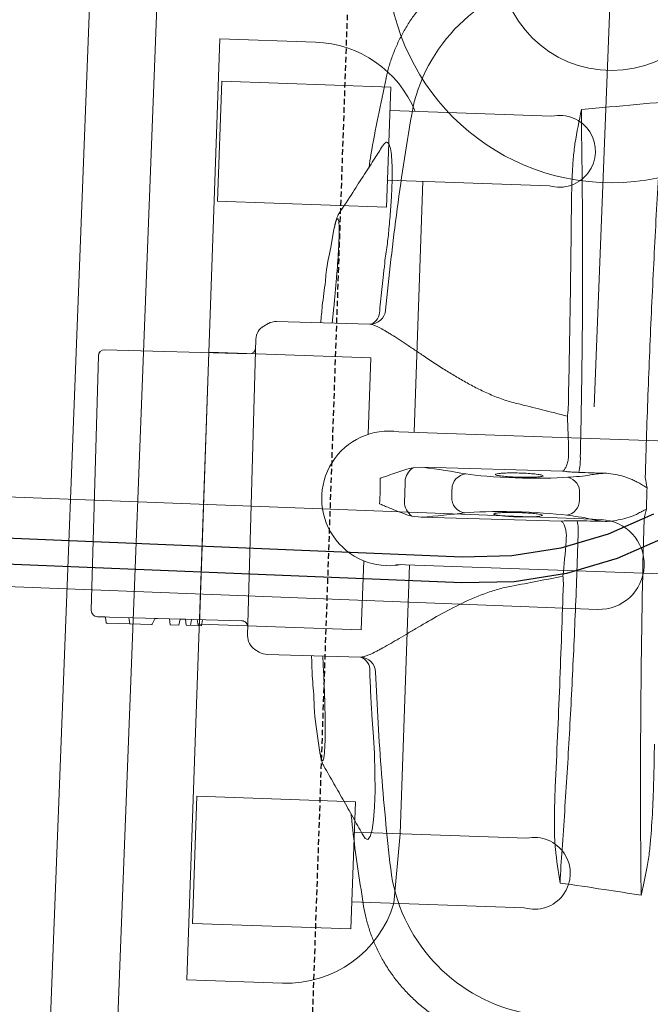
# Model space of a CAD drawing. Header units: millimetres. Extents: x 256680 to 410391, y -77299 to -22623.
# Tile 167 of 202: x 365371 to 365511, y -26467 to -26248. Entities that reach past the tile are written whole.
import ezdxf

# ---------------------------------------------------------------- set-up
doc = ezdxf.new("R2010")
doc.units = ezdxf.units.MM
doc.header["$LTSCALE"] = 2.5
doc.linetypes.add('11aa1PB-bd$0$11aa1PB-af$0$TRATTEGGIATA', pattern=[0.75, 0.5, -0.25])
for name, color, linetype, lineweight in [('CKD Equipments', 252, 'Continuous', 0), ('EQUIPMENT', 210, 'Continuous', 0), ('FURNITURES', 30, 'Continuous', 15), ('HATCH LIGHT', 250, 'Continuous', 0), ('K Equipment', 30, 'Continuous', 9)]:
    doc.layers.add(name, color=color, linetype=linetype, lineweight=lineweight)
doc.layers.add('Edges', color=7, linetype='Continuous')
doc.layers.add('FAINTEQUIP', color=253, linetype='Continuous')

# ---------------------------------------------------------------- blocks, each defined once
blk = doc.blocks.new('awreg')
at = {"layer": 'K Equipment'}
for p, q in [((60866.24, 14496.41, -7.42), (60866.22, 14311.87, -7.42)), ((60886.24, 14496.4, -7.42), (60886.22, 14311.87, -7.42)), ((60701.19, 14430.21, -7.42), (61051.19, 14430.24, -7.42)), ((60701.19, 14415.21, -7.42), (61051.19, 14415.24, -7.42)), ((60651.19, 14314.35, -7.42), (60841.19, 14314.37, -7.42))]:
    blk.add_line(p, q, dxfattribs=at)
for radius in [50, 25]:
    blk.add_circle((60741.19, 14314.36, -7.42), radius, dxfattribs=at)
blk.add_arc((60876.22, 14311.87, -7.42), 10, 180.0034, 0.0034, dxfattribs=at)
blk = doc.blocks.new('G$C62143A14')
at = {"linetype": 'Continuous', "lineweight": 0}
for p, q in [((142.09, 481.19), (198.78, 481.8)), ((200.55, 448.21), (200.2, 480.41)), ((140.7, 479.77), (141.05, 447.57)), ((140.7, 479.77), (140.72, 478.13)), ((139.33, 477.57), (139.43, 467.67)), ((139.48, 477.75), (140.59, 477.95)), ((139.38, 472.47), (140.78, 472.73)), ((139.56, 472.5), (139.58, 472.5)), ((139.53, 467.51), (140.74, 466.96)), ((140.84, 466.81), (140.88, 463.71)), ((140.88, 463.71), (139.53, 463.46)), ((139.53, 463.46), (139.55, 461.55)), ((140.9, 461.32), (139.55, 461.55)), ((140.9, 461.32), (140.91, 460.16)), ((140.91, 460.16), (139.57, 459.91)), ((139.57, 459.91), (139.6, 457.25)), ((140.93, 458.82), (139.58, 458.93)), ((140.94, 457.5), (139.6, 457.25)), ((139.6, 457.25), (139.61, 456.53)), ((140.96, 456.31), (139.61, 456.53)), ((203.83, 446.85), (137.8, 446.14)), ((134.81, 444.41), (134.24, 443.43)), ((207.44, 444.22), (206.85, 445.18)), ((133.76, 441.62), (133.99, 420.82)), ((208.18, 421.59), (207.96, 442.42)), ((208.09, 429.99), (211.67, 429.77)), ((229.05, 430.4), (224.9, 430.98)), ((113.93, 429.31), (112.94, 429.15)), ((130.32, 428.9), (133.9, 429.19)), ((263.02, 420.05), (263.03, 420.06)), ((79.21, 418.06), (79.21, 418.06)), ((165.81, 410.59), (165.64, 408.47)), ((176.8, 408.59), (176.59, 410.7)), ((165.64, 408.47), (165.98, 377.3)), ((177.13, 377.42), (176.8, 408.59)), ((170.42, 401.86), (172.16, 401.88)), ((170.85, 373.41), (172.34, 373.42))]:
    blk.add_line(p, q, dxfattribs=at)
at = {"linetype": 'Continuous', "lineweight": 0, "flags": 128}
for points in [[(139.47, 477.74), (139.47, 477.74), (139.48, 477.75)], [(94.26, 418.59), (93.66, 418.2), (93.46, 417.59), (94.13, 417.09), (95.62, 416.73), (97.89, 416.49), (100.81, 416.39), (104.33, 416.43), (108.32, 416.6), (112.67, 416.91), (116.39, 417.25), (120.19, 417.68), (120.19, 417.68), (120.19, 417.68)]]:
    blk.add_lwpolyline(points, dxfattribs=at)
at = {"linetype": 'Continuous', "lineweight": 0}
for centre, radius, start, end in [((142.1, 479.79), 1.4, 90.6162, 180.6162), ((198.8, 480.4), 1.4, 0.6162, 90.6162), ((139.5, 477.57), 0.175, 100.6162, 179.8134), ((140.55, 478.12), 0.175, 280.6162, 1.5356), ((139.61, 467.67), 0.175, 180.2997, 244.6825), ((140.67, 466.8), 0.175, 359.7298, 66.3191), ((139.65, 447.56), 1.4, 270.6162, 0.6162), ((201.95, 448.23), 1.4, 180.6162, 270.6162), ((137.83, 442.64), 3.5, 90.6162, 149.6525), ((203.87, 443.35), 3.5, 31.58, 90.6162), ((137.26, 441.66), 3.5, 149.6525, 180.6162), ((204.46, 442.38), 3.5, 0.6162, 31.58), ((211.65, 421.66), 3.47, 181.0853, 266.5636), ((211.04, 422.65), 3.14, 205.2925, 273.8166), ((130.52, 420.79), 3.47, 274.6644, 0.6066), ((131.16, 421.56), 2.92, 266.0995, 345.287), ((169.03, 408.55), 3.81, 91.0104, 147.7315), ((173.41, 408.6), 3.81, 33.5009, 90.222), ((249.74, 376.79), 37.74, 9.6758, 79.5449), ((93.4, 375.11), 37.74, 101.688, 171.5562), ((170.39, 398.41), 3.45, 89.4632, 172.6991), ((172.27, 398.43), 3.45, 8.5333, 91.7692), ((170.66, 376.8), 3.4, 192.1812, 273.2187), ((172.46, 376.82), 3.4, 268.0138, 349.0513), ((163.31, 386.4), 13.03, 267.8432, 282.7971), ((179.6, 386.55), 13.01, 258.4187, 273.3931)]:
    blk.add_arc(centre, radius, start, end, dxfattribs=at)
for centre, major_axis, ratio, start_param, end_param in [((173.14, 540.75), (1.8, -166.89), 0.087489, 5.626486, 5.727956), ((166.46, 540.68), (1.8, -166.89), 0.087489, 0.555229, 0.6567), ((166.45, 386.94), (0.15, -14), 0.087489, 0.682539, 2.586364), ((176.46, 387.05), (0.15, -14), 0.087489, 3.696821, 5.600646), ((171.51, 381.35), (37.1, 0.4), 0.145844, 4.211758, 4.440687), ((172.59, 312.04), (0.89, -82.6), 0.087489, 3.824132, 3.871858), ((171.93, 312.03), (0.89, -82.6), 0.087489, 2.411328, 2.459054), ((171.51, 381.35), (37.1, 0.4), 0.145844, 4.984033, 5.21302), ((166.41, 381.34), (0.11, -10.5), 0.087489, 0.30744, 0.730265), ((176.62, 381.45), (0.11, -10.5), 0.087489, 5.55292, 5.975743)]:
    blk.add_ellipse(centre, major_axis=major_axis, ratio=ratio, start_param=start_param, end_param=end_param, dxfattribs=at)
for points, knots in [([(217.34, 431.84), (215.51, 432.03), (212.42, 432.35), (209.32, 432.48), (208.06, 432.53)], [0, 0, 0, 0, 0.593547, 1, 1, 1, 1]), ([(124.61, 430.86), (123.92, 430.81), (120.23, 430.56), (116.76, 429.87), (113.93, 429.31)], [0, 0, 0, 0, 0.187713, 1, 1, 1, 1]), ([(133.87, 431.73), (132.61, 431.65), (129.52, 431.46), (126.44, 431.07), (124.61, 430.84)], [0, 0, 0, 0, 0.406128, 1, 1, 1, 1]), ([(211.67, 429.77), (212.8, 429.7), (215.09, 429.56), (218.36, 429.4), (221.43, 429.28), (224.19, 429.21), (226.63, 429.19), (228.63, 429.23), (230.14, 429.31), (231.09, 429.45), (231.48, 429.63), (231.26, 429.85), (230.51, 430.11), (229.54, 430.3), (229.05, 430.4)], [0, 0, 0, 0, 0.082182, 0.166764, 0.247017, 0.329479, 0.412022, 0.496967, 0.579727, 0.664898, 0.747476, 0.832441, 0.915021, 1, 1, 1, 1]), ([(224.9, 430.98), (223.05, 431.29), (220.59, 431.72), (217.98, 431.83), (217.34, 431.86)], [0, 0, 0, 0, 0.753677, 1, 1, 1, 1]), ([(232.62, 429.35), (232.51, 429.44), (232.21, 429.6), (231.78, 429.77), (231.17, 429.96), (230.4, 430.16), (229.66, 430.3), (229.26, 430.36)], [0, 0, 0, 0, 0.095307, 0.229075, 0.409095, 0.722588, 1, 1, 1, 1]), ([(109.39, 428.05), (108.12, 427.23), (105.58, 425.64), (101.69, 423.22), (97.89, 420.88), (95.41, 419.35), (94.24, 418.63)], [0, 0, 0, 0, 0.253353, 0.510138, 0.769176, 1, 1, 1, 1]), ([(112.72, 429.1), (112.54, 429.08), (112.03, 428.98), (111.21, 428.78), (110.45, 428.55), (109.86, 428.32), (109.52, 428.12), (109.39, 428.05)], [0, 0, 0, 0, 0.100787, 0.407598, 0.731303, 0.895894, 1, 1, 1, 1]), ([(112.94, 429.15), (112.46, 429.05), (111.51, 428.84), (110.75, 428.57), (110.53, 428.34), (110.88, 428.16), (111.82, 428.04), (113.29, 427.99), (115.28, 427.99), (117.7, 428.06), (120.5, 428.19), (123.59, 428.37), (126.9, 428.61), (129.18, 428.8), (130.32, 428.9)], [0, 0, 0, 0, 0.082617, 0.165235, 0.248974, 0.332713, 0.416293, 0.499873, 0.583402, 0.66693, 0.750192, 0.833453, 0.916727, 1, 1, 1, 1]), ([(247.95, 420.3), (247.03, 420.83), (244.9, 422.08), (241.37, 424.17), (237.17, 426.65), (234.2, 428.42), (232.62, 429.35)], [0, 0, 0, 0, 0.1790671, 0.418189, 0.6906263, 1, 1, 1, 1]), ([(99.02, 421.57), (97.86, 421.41), (91.22, 420.48), (84.64, 419.17), (79.21, 418.1)], [0, 0, 0, 0, 0.174606, 1, 1, 1, 1]), ([(191.78, 388.17), (191.99, 389.22), (192.26, 390.25), (192.87, 392.28), (193.22, 393.28), (193.97, 395.21), (194.37, 396.15), (195.22, 398), (195.66, 398.9), (196.56, 400.66), (197.02, 401.53), (197.72, 402.8), (197.95, 403.22), (198.43, 404.05), (198.66, 404.46), (199.83, 406.48), (200.76, 408.01), (202.1, 410.19), (202.54, 410.89), (203.17, 411.93), (203.38, 412.27), (203.79, 412.93), (203.99, 413.25), (204.96, 414.85), (205.66, 416.01), (206.41, 417.33), (206.55, 417.58), (206.82, 418.08), (206.95, 418.32), (207.3, 419.01), (207.5, 419.42), (208, 420.56), (208.18, 421.17), (208.18, 421.59)], [0, 0, 0, 0, 0.0625, 0.0625, 0.125, 0.125, 0.1875, 0.1875, 0.25, 0.25, 0.3125, 0.3125, 0.34375, 0.34375, 0.375, 0.375, 0.5, 0.5, 0.5625, 0.5625, 0.59375, 0.59375, 0.625, 0.625, 0.75, 0.75, 0.78125, 0.78125, 0.8125, 0.8125, 0.875, 0.875, 1, 1, 1, 1]), ([(263.02, 420.08), (257.33, 421.08), (250.71, 422.24), (244.05, 423.02), (243.13, 423.13)], [0, 0, 0, 0, 0.861575, 1, 1, 1, 1]), ([(133.99, 420.82), (134, 420.37), (134.2, 419.77), (134.72, 418.63), (134.93, 418.21), (135.3, 417.53), (135.44, 417.29), (135.72, 416.8), (135.87, 416.55), (136.64, 415.25), (137.37, 414.09), (138.58, 412.21), (139, 411.55), (139.88, 410.19), (140.34, 409.49), (141.72, 407.33), (142.68, 405.82), (144.62, 402.65), (145.6, 400.98), (147.49, 397.46), (148.39, 395.64), (149.56, 392.78), (149.93, 391.81), (150.58, 389.81), (150.87, 388.79), (151.1, 387.73)], [0, 0, 0, 0, 0.125, 0.125, 0.1875, 0.1875, 0.21875, 0.21875, 0.25, 0.25, 0.375, 0.375, 0.4375, 0.4375, 0.5, 0.5, 0.625, 0.625, 0.75, 0.75, 0.875, 0.875, 0.9375, 0.9375, 1, 1, 1, 1]), ([(211.25, 419.52), (213.05, 419.41), (214.85, 419.3), (217.55, 419.11), (218.89, 419.02), (220.47, 418.9), (221.14, 418.85), (221.59, 418.81), (221.81, 418.8), (222.04, 418.78)], [0, 0, 0, 0, 0.5, 0.5, 0.75, 0.875, 0.9375, 0.9375, 1, 1, 1, 1]), ([(222.04, 418.78), (222.04, 418.78), (223.3, 418.79), (225.86, 418.35), (229.86, 418.16), (233.98, 417.93), (237.98, 417.85), (241.53, 417.88), (244.47, 418.04), (246.75, 418.33), (248.25, 418.73), (248.89, 419.24), (248.81, 419.75), (248.17, 420.12), (247.95, 420.25)], [0, 0, 0, 0, 0.000001, 0.07749, 0.156459, 0.25141, 0.349211, 0.444694, 0.543101, 0.640433, 0.740837, 0.840407, 0.943195, 1, 1, 1, 1]), ([(293.34, 389.13), (293.26, 389.7), (293.04, 391.17), (292.46, 393.48), (291.65, 396.06), (290.65, 398.57), (289.42, 401.09), (287.96, 403.58), (286.27, 406.01), (284.41, 408.27), (282.41, 410.34), (280.28, 412.24), (278.04, 413.94), (275.7, 415.46), (273.28, 416.78), (270.8, 417.9), (268.28, 418.84), (265.73, 419.56), (263.98, 419.98), (263.07, 420.1), (263.03, 420.11)], [0, 0, 0, 0, 0.037673, 0.095878, 0.154189, 0.212585, 0.271048, 0.33568, 0.39959, 0.46265, 0.524915, 0.586431, 0.647228, 0.707328, 0.766741, 0.825471, 0.883514, 0.940856, 0.997479, 1, 1, 1, 1]), ([(79.19, 418.13), (79.18, 418.13), (78.27, 417.99), (76.52, 417.53), (73.94, 416.74), (71.43, 415.74), (68.99, 414.57), (66.56, 413.17), (64.18, 411.55), (61.88, 409.7), (59.76, 407.69), (57.83, 405.55), (56.09, 403.3), (54.54, 400.95), (53.19, 398.52), (52.04, 396.03), (51.09, 393.49), (50.34, 390.91), (49.81, 388.58), (49.62, 387.11), (49.54, 386.51)], [0, 0, 0, 0, 0.001134, 0.05921, 0.117416, 0.175724, 0.234114, 0.292568, 0.357035, 0.420781, 0.483687, 0.545808, 0.607185, 0.667848, 0.727816, 0.787098, 0.845698, 0.903609, 0.960817, 1, 1, 1, 1]), ([(85.76, 412.06), (89.48, 412.63), (96.91, 413.75), (108.15, 415.16), (119.44, 416.38), (127.01, 417.01), (130.8, 417.33)], [0, 0, 0, 0, 0.249615, 0.499229, 0.749615, 1, 1, 1, 1]), ([(120.19, 417.68), (120.42, 417.7), (120.64, 417.73), (121.09, 417.77), (121.76, 417.84), (123.33, 417.99), (124.68, 418.11), (127.37, 418.36), (129.17, 418.51), (130.97, 418.65)], [0, 0, 0, 0, 0.0625, 0.0625, 0.125, 0.25, 0.5, 0.5, 1, 1, 1, 1]), ([(120.19, 417.68), (120.19, 417.68), (120.19, 417.68), (120.19, 417.68), (120.19, 417.68), (120.19, 417.68), (120.19, 417.68)], [0.00000000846, 0.00000000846, 0.00000000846, 0.00000000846, 0.000000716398, 0.000000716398, 0.000000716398, 0.000001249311, 0.000001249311, 0.000001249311, 0.000001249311]), ([(120.19, 417.68), (120.19, 417.68), (120.19, 417.68), (120.19, 417.68), (120.19, 417.68), (120.19, 417.68)], [0, 0, 0, 0, 0.051824, 0.658198, 1, 1, 1, 1]), ([(165.81, 410.59), (165.93, 411.21), (166.1, 411.82), (166.49, 413.03), (166.7, 413.63), (167.14, 414.84), (167.37, 415.44), (167.71, 416.36), (167.82, 416.67), (168.05, 417.29), (168.17, 417.6), (168.28, 417.91)], [0, 0, 0, 0, 0.25, 0.25, 0.5, 0.5, 0.75, 0.75, 0.875, 0.875, 1, 1, 1, 1]), ([(176.59, 410.7), (176.46, 411.32), (176.27, 411.93), (175.86, 413.13), (175.63, 413.72), (175.16, 414.92), (174.92, 415.52), (174.56, 416.44), (174.44, 416.74), (174.2, 417.36), (174.08, 417.67), (173.95, 417.97)], [0, 0, 0, 0, 0.25, 0.25, 0.5, 0.5, 0.75, 0.75, 0.875, 0.875, 1, 1, 1, 1]), ([(211.44, 418.2), (215.22, 417.96), (222.78, 417.5), (234.09, 416.51), (245.37, 415.35), (252.85, 414.38), (256.59, 413.9)], [0, 0, 0, 0, 0.249615, 0.499229, 0.749614, 1, 1, 1, 1]), ([(222.04, 418.78), (222.04, 418.78), (222.04, 418.78), (222.04, 418.78), (222.04, 418.78), (222.04, 418.78), (222.04, 418.78)], [0, 0, 0, 0, 0.000000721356, 0.000000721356, 0.000000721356, 0.000001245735, 0.000001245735, 0.000001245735, 0.000001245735]), ([(222.04, 418.78), (222.04, 418.78), (222.04, 418.78), (222.04, 418.78), (222.04, 418.78), (222.04, 418.78)], [0, 0, 0, 0, 0.341802, 0.948176, 1, 1, 1, 1]), ([(166.57, 386.94), (166.57, 387.36), (166.56, 388.38), (166.61, 389.91), (166.7, 391.28), (166.83, 392.15), (166.96, 392.47), (167.04, 392.27), (167.07, 392.2)], [0, 0, 0, 0, 0.132098, 0.323568, 0.515413, 0.707812, 0.900839, 1, 1, 1, 1]), ([(167.07, 392.2), (167.1, 392.16), (167.18, 392.04), (167.3, 391.21), (167.43, 389.83), (167.49, 388.32), (167.53, 386.73), (167.52, 385.13), (167.46, 383.53), (167.36, 382.28), (167.26, 381.9), (167.22, 381.72)], [0, 0, 0, 0, 0.060949, 0.185979, 0.310678, 0.434944, 0.512562, 0.636279, 0.760031, 0.884002, 1, 1, 1, 1]), ([(175.45, 390.08), (175.46, 390.33), (175.5, 391.09), (175.6, 391.91), (175.75, 392.47), (175.85, 392.32), (175.91, 392.24)], [0, 0, 0, 0, 0.138476, 0.425595, 0.712972, 1, 1, 1, 1]), ([(175.91, 392.24), (175.96, 392.05), (176.06, 391.67), (176.19, 390.43), (176.29, 388.84), (176.33, 387.27), (176.33, 385.7), (176.3, 384.2), (176.2, 382.87), (176.11, 382.1), (176.06, 381.99), (176.05, 381.98)], [0, 0, 0, 0, 0.12873, 0.257, 0.385042, 0.513035, 0.593354, 0.721934, 0.850956, 0.980313, 1, 1, 1, 1]), ([(175.39, 387.04), (175.39, 387.22), (175.39, 388.01), (175.4, 388.78), (175.42, 389.6), (175.44, 389.84), (175.45, 390.08)], [0, 0, 0, 0, 0.170805, 0.715603, 0.716948, 1, 1, 1, 1]), ([(167.22, 381.72), (167.21, 381.7), (167.16, 381.45), (167.05, 381.51), (166.89, 381.97), (166.74, 383.06), (166.63, 384.58), (166.58, 385.96), (166.57, 386.75), (166.57, 386.94)], [0, 0, 0, 0, 0.012552, 0.198689, 0.385047, 0.571255, 0.757017, 0.942123, 1, 1, 1, 1]), ([(176.05, 381.98), (176.01, 381.85), (175.91, 381.59), (175.76, 381.91), (175.61, 382.77), (175.49, 384.12), (175.42, 385.62), (175.4, 386.63), (175.39, 387.04)], [0, 0, 0, 0, 0.154069, 0.335329, 0.515993, 0.696154, 0.875965, 1, 1, 1, 1]), ([(163.29, 376.05), (163.66, 376.11), (164, 376.18), (164.64, 376.37), (164.91, 376.48), (165.39, 376.71), (165.58, 376.83), (165.79, 377.01), (165.85, 377.07), (165.91, 377.15), (165.93, 377.18), (165.96, 377.24), (165.97, 377.27), (165.98, 377.3)], [0, 0, 0, 0, 0.25, 0.25, 0.5, 0.5, 0.75, 0.75, 0.875, 0.875, 0.9375, 0.9375, 1, 1, 1, 1]), ([(165.98, 377.3), (166.01, 377.09), (166.03, 376.85), (166.08, 376.32), (166.1, 376.03), (166.14, 375.42), (166.16, 375.08), (166.18, 374.4), (166.19, 374.05), (166.2, 373.69)], [0, 0, 0, 0, 0.25, 0.25, 0.5, 0.5, 0.75, 0.75, 1, 1, 1, 1]), ([(176.99, 373.81), (176.99, 374.17), (176.99, 374.52), (177, 375.2), (177.01, 375.53), (177.04, 376.15), (177.05, 376.44), (177.09, 376.97), (177.11, 377.21), (177.13, 377.42)], [0, 0, 0, 0, 0.25, 0.25, 0.5, 0.5, 0.75, 0.75, 1, 1, 1, 1]), ([(179.85, 376.23), (179.48, 376.28), (179.13, 376.35), (178.5, 376.52), (178.22, 376.62), (177.73, 376.84), (177.54, 376.96), (177.33, 377.13), (177.27, 377.19), (177.2, 377.28), (177.18, 377.31), (177.15, 377.36), (177.14, 377.39), (177.13, 377.42)], [0, 0, 0, 0, 0.25, 0.25, 0.5, 0.5, 0.75, 0.75, 0.875, 0.875, 0.9375, 0.9375, 1, 1, 1, 1]), ([(191, 376.67), (198.59, 376.8), (206.17, 376.94), (221.3, 377.29), (228.84, 377.49), (236.37, 377.71)], [0, 0, 0, 0, 0.5, 0.5, 1, 1, 1, 1]), ([(236.37, 377.71), (238.67, 377.78), (240.98, 377.82), (244.44, 377.78), (245.59, 377.76), (247.31, 377.68), (247.89, 377.65), (249.04, 377.56), (249.61, 377.51), (250.18, 377.45)], [0, 0, 0, 0, 0.5, 0.5, 0.75, 0.75, 0.875, 0.875, 1, 1, 1, 1]), ([(92.96, 375.75), (93.53, 375.83), (94.1, 375.9), (95.25, 376.01), (95.82, 376.05), (97.55, 376.17), (98.7, 376.22), (102.15, 376.32), (104.46, 376.33), (106.77, 376.32)], [0, 0, 0, 0, 0.125, 0.125, 0.25, 0.25, 0.5, 0.5, 1, 1, 1, 1]), ([(106.77, 376.32), (114.3, 376.26), (121.85, 376.22), (136.97, 376.2), (144.55, 376.21), (152.13, 376.25)], [0, 0, 0, 0, 0.5, 0.5, 1, 1, 1, 1]), ([(152.13, 376.25), (152.42, 376.28), (152.7, 376.31), (153.25, 376.37), (153.51, 376.39), (153.76, 376.41)], [0, 0, 0, 0, 0.5, 0.5, 1, 1, 1, 1]), ([(250.28, 375.96), (244.6, 375.66), (238.88, 375.38), (227.37, 374.87), (221.57, 374.64), (209.88, 374.24), (204, 374.07), (192.2, 373.78), (186.29, 373.66), (180.37, 373.57)], [0, 0, 0, 0, 0.25, 0.25, 0.5, 0.5, 0.75, 0.75, 1, 1, 1, 1]), ([(189.37, 376.8), (189.62, 376.78), (189.89, 376.76), (190.43, 376.72), (190.71, 376.7), (191, 376.67)], [0, 0, 0, 0, 0.5, 0.5, 1, 1, 1, 1]), ([(162.82, 373.38), (156.9, 373.34), (151, 373.33), (139.22, 373.37), (133.34, 373.42), (121.64, 373.56), (115.82, 373.67), (104.29, 373.93), (98.57, 374.08), (92.89, 374.27)], [0, 0, 0, 0, 0.25, 0.25, 0.5, 0.5, 0.75, 0.75, 1, 1, 1, 1]), ([(166.3, 367.99), (166.33, 368.36), (166.37, 368.72), (166.45, 369.38), (166.49, 369.69), (166.61, 370.52), (166.7, 370.98), (166.79, 371.34)], [0, 0, 0, 0, 0.25, 0.25, 0.5, 0.5, 1, 1, 1, 1]), ([(176.45, 371.44), (176.55, 371.09), (176.65, 370.63), (176.79, 369.8), (176.83, 369.49), (176.93, 368.84), (176.97, 368.48), (177.01, 368.1)], [0, 0, 0, 0, 0.5, 0.5, 0.75, 0.75, 1, 1, 1, 1]), ([(166.3, 367.99), (166.29, 367.33), (166.35, 366.67), (166.54, 365.37), (166.68, 364.73), (167.01, 363.45), (167.21, 362.82), (167.56, 361.88), (167.68, 361.57), (167.95, 360.96), (168.09, 360.66), (168.26, 360.37)], [0, 0, 0, 0, 0.25, 0.25, 0.5, 0.5, 0.75, 0.75, 0.875, 0.875, 1, 1, 1, 1]), ([(175.21, 360.44), (175.38, 360.74), (175.52, 361.04), (175.77, 361.66), (175.89, 361.97), (176.21, 362.91), (176.4, 363.55), (176.7, 364.83), (176.83, 365.48), (176.99, 366.78), (177.04, 367.44), (177.01, 368.1)], [0, 0, 0, 0, 0.125, 0.125, 0.25, 0.25, 0.5, 0.5, 0.75, 0.75, 1, 1, 1, 1]), ([(168.26, 360.37), (168.45, 360.04), (168.64, 359.71), (169.01, 359.06), (169.19, 358.73), (169.38, 358.4)], [0, 0, 0, 0, 0.5, 0.5, 1, 1, 1, 1]), ([(175.21, 360.44), (175.03, 360.11), (174.85, 359.78), (174.49, 359.11), (174.32, 358.78), (174.14, 358.45)], [0, 0, 0, 0, 0.5, 0.5, 1, 1, 1, 1]), ([(89.48, 356.56), (102.2, 357.15), (115.02, 357.64), (140.91, 358.4), (153.96, 358.68), (167.14, 358.84)], [0, 0, 0, 0, 0.5, 0.5, 1, 1, 1, 1]), ([(176.37, 358.94), (182.93, 359), (189.47, 359.03), (199.27, 359.03), (202.53, 359.03), (209.05, 359), (212.31, 358.99), (218.81, 358.93), (222.06, 358.9), (228.52, 358.82), (231.74, 358.78), (241.38, 358.62), (247.76, 358.49), (254.1, 358.33)], [0, 0, 0, 0, 0.25, 0.25, 0.375, 0.375, 0.5, 0.5, 0.625, 0.625, 0.75, 0.75, 1, 1, 1, 1]), ([(83.55, 356.23), (83.51, 356.25), (83.46, 356.26), (83.42, 356.27), (83.41, 356.28), (83.41, 356.28), (83.4, 356.28)], [0, 0, 0, 0, 0.0001941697, 0.0001941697, 0.0001941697, 0.0002311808, 0.0002311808, 0.0002311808, 0.0002311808]), ([(89.45, 355.2), (88.46, 355.35), (87.48, 355.52), (86, 355.77), (85.51, 355.86), (84.77, 355.99), (84.53, 356.03), (84.16, 356.1), (84.04, 356.13), (83.85, 356.16), (83.79, 356.17), (83.67, 356.2), (83.61, 356.21), (83.55, 356.23)], [0, 0, 0, 0, 0.5, 0.5, 0.75, 0.75, 0.875, 0.875, 0.9375, 0.9375, 0.96875, 0.96875, 1, 1, 1, 1]), ([(117.12, 354.6), (114.8, 354.54), (112.49, 354.49), (107.86, 354.43), (105.55, 354.42), (100.93, 354.46), (98.63, 354.5), (95.17, 354.66), (94.02, 354.72), (92.3, 354.86), (91.73, 354.91), (90.59, 355.04), (90.02, 355.11), (89.45, 355.2)], [0, 0, 0, 0, 0.25, 0.25, 0.5, 0.5, 0.75, 0.75, 0.875, 0.875, 0.9375, 0.9375, 1, 1, 1, 1])]:
    blk.add_open_spline(points, degree=3, knots=knots, dxfattribs=at)
for points in [[(168.28, 417.91), (169.23, 417.87), (171.12, 417.79), (173.01, 417.91), (173.95, 417.97)], [(173.39, 412.41), (172.66, 412.38), (171.18, 412.32), (169.7, 412.35), (168.97, 412.37)], [(151.1, 387.73), (151.95, 383.95), (152.83, 380.18), (153.76, 376.41)], [(189.37, 376.8), (190.22, 380.58), (191.02, 384.37), (191.78, 388.17)], [(250.18, 377.45), (252.73, 377.15), (255.26, 376.74), (257.78, 376.28)], [(85.4, 374.43), (87.9, 374.93), (90.42, 375.4), (92.96, 375.75)], [(161.61, 376.03), (161.97, 376.02), (162.34, 376.01), (162.7, 375.99)], [(162.7, 375.99), (162.9, 375.98), (163.09, 376), (163.29, 376.05)], [(179.85, 376.23), (180.04, 376.18), (180.24, 376.17), (180.44, 376.18)], [(180.44, 376.18), (180.8, 376.21), (181.16, 376.23), (181.52, 376.25)], [(257.78, 376.28), (255.24, 376.2), (252.74, 376.09), (250.28, 375.96)], [(257.78, 376.28), (258.04, 374.21), (258.31, 372.13), (258.59, 370.05)], [(84.34, 364.56), (84.74, 367.84), (85.09, 371.14), (85.4, 374.43)], [(92.89, 374.27), (90.43, 374.34), (87.93, 374.4), (85.4, 374.43)], [(166.2, 373.69), (166.23, 371.79), (166.27, 369.89), (166.3, 367.99)], [(177.01, 368.1), (177, 370.01), (177, 371.91), (176.99, 373.81)], [(258.59, 370.05), (259.1, 366.09), (259.61, 362.14), (260.15, 358.18)], [(83.4, 356.28), (83.73, 359.04), (84.04, 361.8), (84.34, 364.56)], [(167.14, 358.84), (167.88, 358.69), (168.63, 358.54), (169.38, 358.4)], [(174.14, 358.45), (172.55, 358.44), (170.97, 358.42), (169.38, 358.4)], [(176.37, 358.94), (175.63, 358.77), (174.88, 358.61), (174.14, 358.45)], [(83.4, 356.28), (85.44, 356.36), (87.47, 356.46), (89.48, 356.56)]]:
    blk.add_open_spline(points, degree=3, dxfattribs=at)
at = {"layer": 'EQUIPMENT'}
for p, q in [((79.6, 382.18), (79.45, 420.64)), ((79.6, 382.18), (79.45, 420.64)), ((79.49, 411.25), (94.99, 410.49)), ((79.49, 411.25), (94.99, 410.49))]:
    blk.add_line(p, q, dxfattribs=at)
blk.add_lwpolyline([(255.93, 413.33, 0.294125), (270.5, 436.14), (270.42, 457.48), (60.67, 456.7), (60.75, 435.36, 0.340822), (79.49, 411.25)], format="xyb", dxfattribs=at)
blk.add_lwpolyline([(255.93, 413.33, 0.294125), (270.5, 436.14), (270.42, 457.48), (60.67, 456.7), (60.75, 435.36, 0.340822), (79.49, 411.25)], format="xyb", dxfattribs=at)
blk.add_lwpolyline([(255.93, 413.33, 0.294125), (270.5, 436.14), (270.42, 457.48), (60.67, 456.7), (60.75, 435.36, 0.340822), (79.49, 411.25)], format="xyb", dxfattribs=at)
blk.add_lwpolyline([(255.93, 413.33, 0.294125), (270.5, 436.14), (270.42, 457.48), (60.67, 456.7), (60.75, 435.36, 0.340822), (79.49, 411.25)], format="xyb", dxfattribs=at)
blk.add_lwpolyline([(255.93, 413.33, 0.294125), (270.5, 436.14), (270.42, 457.48), (60.67, 456.7), (60.75, 435.36, 0.340822), (79.49, 411.25)], format="xyb", dxfattribs=at)
blk.add_lwpolyline([(255.93, 413.33, 0.294125), (270.5, 436.14), (270.42, 457.48), (60.67, 456.7), (60.75, 435.36, 0.340822), (79.49, 411.25)], format="xyb", dxfattribs=at)
blk.add_lwpolyline([(255.93, 413.33, 0.294125), (270.5, 436.14), (270.42, 457.48), (60.67, 456.7), (60.75, 435.36, 0.340822), (79.49, 411.25)], format="xyb", dxfattribs=at)
blk.add_lwpolyline([(255.93, 413.33, 0.294125), (270.5, 436.14), (270.42, 457.48), (60.67, 456.7), (60.75, 435.36, 0.340822), (79.49, 411.25)], format="xyb", dxfattribs=at)
for points in [[(183.65, 421.03), (200.7, 421.09), (200.57, 457.22), (139.97, 457), (140.1, 420.87), (155.46, 420.92)], [(183.65, 421.03), (200.7, 421.09), (200.57, 457.22), (139.97, 457), (140.1, 420.87), (155.46, 420.92)], [(183.65, 421.03), (200.7, 421.09), (200.57, 457.22), (139.97, 457), (140.1, 420.87), (155.46, 420.92)], [(183.65, 421.03), (200.7, 421.09), (200.57, 457.22), (139.97, 457), (140.1, 420.87), (155.46, 420.92)], [(183.65, 421.03), (200.7, 421.09), (200.57, 457.22), (139.97, 457), (140.1, 420.87), (155.46, 420.92)], [(183.65, 421.03), (200.7, 421.09), (200.57, 457.22), (139.97, 457), (140.1, 420.87), (155.46, 420.92)], [(183.65, 421.03), (200.7, 421.09), (200.57, 457.22), (139.97, 457), (140.1, 420.87), (155.46, 420.92)], [(183.65, 421.03), (200.7, 421.09), (200.57, 457.22), (139.97, 457), (140.1, 420.87), (155.46, 420.92)], [(95.09, 382.23), (94.95, 420.7)], [(95.09, 382.23), (94.95, 420.7)], [(95.09, 382.23), (94.95, 420.7)], [(95.09, 382.23), (94.95, 420.7)], [(95.09, 382.23), (94.95, 420.7)], [(95.09, 382.23), (94.95, 420.7)], [(95.09, 382.23), (94.95, 420.7)], [(95.09, 382.23), (94.95, 420.7)], [(256.04, 382.83), (255.9, 418.94)], [(256.04, 382.83), (255.9, 418.94)], [(256.04, 382.83), (255.9, 418.94)], [(256.04, 382.83), (255.9, 418.94)], [(256.04, 382.83), (255.9, 418.94)], [(256.04, 382.83), (255.9, 418.94)], [(256.04, 382.83), (255.9, 418.94)], [(256.04, 382.83), (255.9, 418.94)], [(240.41, 418.88), (240.54, 382.77)], [(240.41, 418.88), (240.54, 382.77)], [(240.41, 418.88), (240.54, 382.77)], [(240.41, 418.88), (240.54, 382.77)], [(240.41, 418.88), (240.54, 382.77)], [(240.41, 418.88), (240.54, 382.77)], [(240.41, 418.88), (240.54, 382.77)], [(240.41, 418.88), (240.54, 382.77)], [(155.51, 254.39), (154.92, 413.78)], [(155.51, 254.39), (154.92, 413.78)], [(155.51, 254.39), (154.92, 413.78)], [(155.51, 254.39), (154.92, 413.78)], [(155.51, 254.39), (154.92, 413.78)], [(155.51, 254.39), (154.92, 413.78)], [(155.51, 254.39), (154.92, 413.78)], [(155.51, 254.39), (154.92, 413.78)], [(184.49, 414.24), (185.08, 255.99)], [(184.49, 414.24), (185.08, 255.99)], [(184.49, 414.24), (185.08, 255.99)], [(184.49, 414.24), (185.08, 255.99)], [(184.49, 414.24), (185.08, 255.99)], [(184.49, 414.24), (185.08, 255.99)], [(184.49, 414.24), (185.08, 255.99)], [(184.49, 414.24), (185.08, 255.99)], [(94.99, 410.49), (154.93, 410.71)], [(94.99, 410.49), (154.93, 410.71)], [(94.99, 410.49), (154.93, 410.71)], [(94.99, 410.49), (154.93, 410.71)], [(94.99, 410.49), (154.93, 410.71)], [(94.99, 410.49), (154.93, 410.71)], [(94.99, 410.49), (154.93, 410.71)], [(94.99, 410.49), (154.93, 410.71)], [(184.5, 410.82), (240.44, 411.03)], [(184.5, 410.82), (240.44, 411.03)], [(184.5, 410.82), (240.44, 411.03)], [(184.5, 410.82), (240.44, 411.03)], [(184.5, 410.82), (240.44, 411.03)], [(184.5, 410.82), (240.44, 411.03)], [(184.5, 410.82), (240.44, 411.03)], [(184.5, 410.82), (240.44, 411.03)]]:
    blk.add_lwpolyline(points, dxfattribs=at)
for points in [[(234.36, 418.86), (261.12, 418.96), (260.98, 456.66), (234.22, 456.56)], [(234.36, 418.86), (261.12, 418.96), (260.98, 456.66), (234.22, 456.56)], [(234.36, 418.86), (261.12, 418.96), (260.98, 456.66), (234.22, 456.56)], [(234.36, 418.86), (261.12, 418.96), (260.98, 456.66), (234.22, 456.56)], [(234.36, 418.86), (261.12, 418.96), (260.98, 456.66), (234.22, 456.56)], [(234.36, 418.86), (261.12, 418.96), (260.98, 456.66), (234.22, 456.56)], [(234.36, 418.86), (261.12, 418.96), (260.98, 456.66), (234.22, 456.56)], [(234.36, 418.86), (261.12, 418.96), (260.98, 456.66), (234.22, 456.56)], [(73.4, 420.62), (101.73, 420.72), (101.6, 456.07), (73.27, 455.96)], [(73.4, 420.62), (101.73, 420.72), (101.6, 456.07), (73.27, 455.96)], [(73.4, 420.62), (101.73, 420.72), (101.6, 456.07), (73.27, 455.96)], [(73.4, 420.62), (101.73, 420.72), (101.6, 456.07), (73.27, 455.96)], [(73.4, 420.62), (101.73, 420.72), (101.6, 456.07), (73.27, 455.96)], [(73.4, 420.62), (101.73, 420.72), (101.6, 456.07), (73.27, 455.96)], [(73.4, 420.62), (101.73, 420.72), (101.6, 456.07), (73.27, 455.96)], [(73.4, 420.62), (101.73, 420.72), (101.6, 456.07), (73.27, 455.96)]]:
    blk.add_lwpolyline(points, close=True, dxfattribs=at)
for centre, radius, start, end in [((169.57, 415.84), 15, 353.8395, 192.3466), ((169.57, 415.84), 15, 353.8395, 192.3466), ((169.57, 415.84), 15, 353.8395, 192.3466), ((169.57, 415.84), 15, 353.8395, 192.3466), ((169.57, 415.84), 15, 353.8395, 192.3466), ((169.57, 415.84), 15, 353.8395, 192.3466), ((169.57, 415.84), 15, 353.8395, 192.3466), ((169.57, 415.84), 15, 353.8395, 192.3466), ((87.35, 380.22), 8, 165.8268, 14.5999), ((87.35, 380.22), 8, 165.8268, 14.5999), ((87.35, 380.22), 8, 165.8268, 14.5999), ((87.35, 380.22), 8, 165.8268, 14.5999), ((87.35, 380.22), 8, 165.8268, 14.5999), ((87.35, 380.22), 8, 165.8268, 14.5999), ((87.35, 380.22), 8, 165.8268, 14.5999), ((87.35, 380.22), 8, 165.8268, 14.5999), ((248.3, 380.82), 8, 165.8268, 14.5999), ((248.3, 380.82), 8, 165.8268, 14.5999), ((248.3, 380.82), 8, 165.8268, 14.5999), ((248.3, 380.82), 8, 165.8268, 14.5999), ((248.3, 380.82), 8, 165.8268, 14.5999), ((248.3, 380.82), 8, 165.8268, 14.5999), ((248.3, 380.82), 8, 165.8268, 14.5999), ((248.3, 380.82), 8, 165.8268, 14.5999)]:
    blk.add_arc(centre, radius, start, end, dxfattribs=at)
at = {"layer": 'FAINTEQUIP', "color": 4, "linetype": '11aa1PB-bd$0$11aa1PB-af$0$TRATTEGGIATA'}
blk.add_lwpolyline([(337, 429.45), (338.5, 25.45), (1.5, 24.2), (0, 428.19), (337, 429.45)], dxfattribs=at)
blk = doc.blocks.new('boilerplan')
at = {"layer": 'Edges'}
for p, q in [((210.19, 145.03), (210.19, 259.94)), ((215.96, 145.22), (215.96, 259.75)), ((210.95, 133.45), (210.19, 145.03)), ((216.68, 134.2), (215.96, 145.22)), ((218.84, 123.36), (216.68, 134.2)), ((213.25, 121.86), (210.95, 133.45)), ((222.39, 112.89), (218.84, 123.36)), ((217.05, 110.68), (213.25, 121.86)), ((227.28, 102.98), (222.39, 112.89)), ((222.27, 100.08), (217.05, 110.68))]:
    blk.add_line(p, q, dxfattribs=at)
blk = doc.blocks.new('G$C6845078B')
blk.add_blockref('boilerplan', (-210.19, -41.12))

msp = doc.modelspace()

# ---------------------------------------------------------------- hatches: boundary and pattern name
at = {"layer": 'HATCH LIGHT', "true_color": 0x636466}
h = msp.add_hatch(dxfattribs=at)
h.set_pattern_fill('ANSI32', color=251, scale=6)
h.set_pattern_definition([(45, (300231.21, -46725.026), (-40.411153, 40.411153), []), (45, (300258.15, -46725.026), (-40.411153, 40.411153), [])])
h.paths.add_polyline_path([(377374.05, -32589.97), (377180.11, -32638.82), (377361.65, -33359.69), (364809, -33359.58, -0.000263), (364794.47, -33559.58), (377618.26, -33559.7)])
h.paths.add_polyline_path([(365222.94, -25157.06), (365022.86, -25157.06, -0.011972), (364541.64, -34256.03), (364742.23, -34256.03, 0.01196)])
h.paths.add_polyline_path([(365206.57, -25697.6), (374885.51, -26046.56, 0.003501), (375379.58, -26800.64), (375547.21, -26691.53), (374997.1, -25850.46), (365212.8, -25497.7, -0.000262)])
h = msp.add_hatch(dxfattribs=at)
h.set_pattern_fill('ANSI37', color=251, scale=8)
h.set_pattern_definition([(45, (300231.21, -46725.026), (-17.960512, 17.960512), []), (135, (300231.21, -46725.026), (-17.960512, -17.960512), [])])
edge = h.paths.add_edge_path()
edge.add_line((368000.11, -25798.32), (365206.57, -25697.6))
edge.add_arc((174809.21, -19659.44), 190493.08, 356.5735369, 358.1835586, ccw=False)
edge.add_line((364961.75, -31044.72), (367810.97, -31044.74))
edge.add_line((367810.97, -31044.74), (367937.47, -27535.69))
edge.add_line((367937.47, -27535.69), (367837.54, -27532.09))
edge.add_line((367837.54, -27532.09), (367808.28, -28343.52))
edge.add_line((367808.28, -28343.52), (367808.29, -28343.52))
edge.add_line((367808.29, -28343.52), (367743.44, -30142.35))
edge.add_line((367743.44, -30142.35), (367714.51, -30944.74))
edge.add_line((367714.51, -30944.74), (365082.8, -30944.72))
edge.add_line((365082.8, -30944.72), (365208.82, -27449.28))
edge.add_line((365208.82, -27449.28), (366208.17, -27485.31))
edge.add_line((366208.17, -27485.31), (366249.57, -27486.81))
edge.add_line((366249.57, -27486.81), (366253.17, -27386.87))
edge.add_line((366253.17, -27386.87), (365212.43, -27349.35))
edge.add_line((365212.43, -27349.35), (365268.33, -25799.9))
edge.add_line((365268.33, -25799.9), (366767.36, -25853.94))
edge.add_line((366767.36, -25853.94), (366756.55, -26153.75))
edge.add_line((366756.55, -26153.75), (366733.15, -26801.7))
edge.add_line((366733.15, -26801.7), (366730.5, -26874.86))
edge.add_line((366730.5, -26874.86), (366830.44, -26878.47))
edge.add_line((366830.44, -26878.47), (366867.24, -25857.54))
edge.add_line((366867.24, -25857.54), (367896.57, -25894.65))
edge.add_line((367896.57, -25894.65), (367869.96, -26632.68))
edge.add_line((367869.96, -26632.68), (367969.9, -26636.28))
edge.add_line((367969.9, -26636.28), (368000.11, -25798.32))

# ---------------------------------------------------------------- block references
at = {"layer": 'CKD Equipments', "ltscale": 10, "rotation": 87.62417962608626}
msp.add_blockref('G$C6845078B', (365573.14, -26377.51, 7.42), dxfattribs=at)
at = {"layer": 'CKD Equipments', "ltscale": 0.25, "rotation": 87.79023278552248}
msp.add_blockref('G$C62143A14', (365862.04, -26539.83), dxfattribs=at)
at = {"layer": 'FURNITURES', "xscale": -1, "rotation": 87.79023278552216}
msp.add_blockref('awreg', (382148.45, 33910.03, 7.42), dxfattribs=at)

doc.saveas('drawing.dxf')
